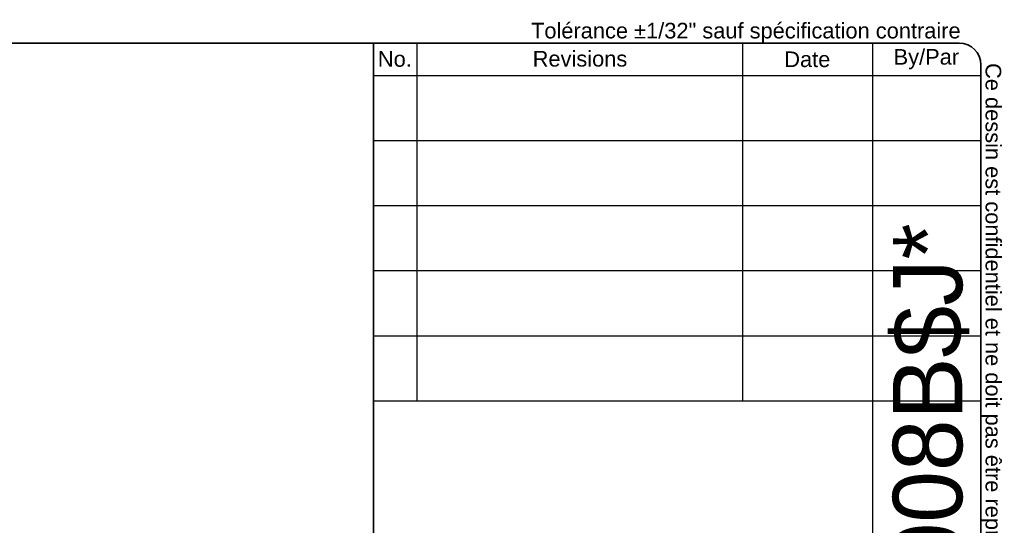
# Model space of a CAD drawing. Header units: inches. Extents: x 0 to 144, y -11 to 93.
# Tile 53 of 53: x 95 to 144, y 68 to 93. Entities that reach past the tile are written whole.
import ezdxf
from ezdxf.enums import TextEntityAlignment as Align

# ---------------------------------------------------------------- set-up
doc = ezdxf.new("R2010")
doc.units = ezdxf.units.IN
doc.header["$LTSCALE"] = 8.616264
doc.header["$MEASUREMENT"] = 0
doc.layers.get('0').update_dxf_attribs({"lineweight": 25})
doc.layers.add('Sketch Geometry(ANSI)', color=7, linetype='Continuous', lineweight=25)
doc.layers.add('Symbols(ANSI)', color=7, linetype='Continuous', lineweight=25)
doc.styles.add('Current-ANSI', font='arial.ttf')
doc.styles.add('Text Style44', font='arialbd.ttf')
doc.styles.add('Text Style83', font='FRE3OF9X.TTF')

# ---------------------------------------------------------------- blocks, each defined once
blk = doc.blocks.new('Title Blocks EXM - ANSI B')
at = {"layer": 'Sketch Geometry(ANSI)'}
for p, q in [((13.25, 10.687), (16.625, 10.687)), ((13.5, 10.687), (13.5, 8.625)), ((15.375, 10.687), (15.375, 8.625)), ((16.125, 10.687), (16.125, 3.5)), ((16.75, 10.562), (16.75, 0.375)), ((13.25, 10.5), (16.75, 10.5)), ((13.25, 10.125), (16.75, 10.125)), ((13.25, 9.75), (16.75, 9.75)), ((16.75, 9.375), (13.25, 9.375)), ((13.25, 9), (16.75, 9)), ((16.75, 9), (16.75, 8.625)), ((13.25, 8.625), (16.75, 8.625))]:
    blk.add_line(p, q, dxfattribs=at)
at = {"layer": 'Sketch Geometry(ANSI)', "linetype": 'Continuous', "lineweight": 35}
for q in [(13.25, 10.687), (13.25, 3.5)]:
    blk.add_line((13.25, 8.625), q, dxfattribs=at)
at = {"layer": 'Sketch Geometry(ANSI)'}
blk.add_arc((16.625, 10.562), 0.125, 0, 90, dxfattribs=at)
at = {"layer": 'Symbols(ANSI)', "color": 7, "char_height": 0.09, "attachment_point": 5, "style": 'Current-ANSI'}
for s, insert, width in [('No.', (13.3727, 10.5947), 0.250391), ('Revisions', (14.4395, 10.5958), 1.873306), ('Date', (15.7494, 10.5928), 0.751347), ('By/Par', (16.4354, 10.5938), 0.622018)]:
    blk.add_mtext(s, dxfattribs=dict(at, insert=insert, width=width))
at = {"layer": 'Symbols(ANSI)', "color": 7, "style": 'Current-ANSI'}
for tag, p in [('REV1', (13.3753, 10.3127)), ('REV1DATE', (15.7496, 10.31)), ('REV1BY', (16.4371, 10.3133)), ('REV2DATE', (15.7475, 9.9406)), ('REV2', (13.3734, 9.9377)), ('REV2BY', (16.4372, 9.9385)), ('REV3', (13.3741, 9.563)), ('REV3DATE', (15.7516, 9.563)), ('REV3BY', (16.4372, 9.5635)), ('REV4', (13.3766, 9.1879)), ('REV4DATE', (15.7516, 9.1879)), ('REV4BY', (16.4411, 9.1885)), ('REV5', (13.3734, 8.8129)), ('REV5DATE', (15.7516, 8.8129)), ('REV5BY', (16.4379, 8.8113)), ('MFG_APPROVED_DATE', (16.3934, 2.3745)), ('DETAIL_REV', (16.2494, 0.9257))]:
    blk.add_attdef(tag, text='', height=0.09, dxfattribs=at).set_placement(p, align=Align.MIDDLE_CENTER)
for tag, p in [('REV1DESC', (13.5255, 10.3098)), ('REV2DESC', (13.5253, 9.9374)), ('REV3DESC', (13.528, 9.5635)), ('REV4DESC', (13.533, 9.1903)), ('REV5DESC', (13.5322, 8.8113)), ('COMPANY', (14.1202, 2.375))]:
    blk.add_attdef(tag, text='', height=0.09, dxfattribs=at).set_placement(p, align=Align.MIDDLE_LEFT)
at = {"layer": 'Symbols(ANSI)', "color": 7, "style": 'Text Style83'}
blk.add_attdef('BARCODE_001', (16.6422, 3.9376), '', height=0.4, rotation=90, dxfattribs=at)
at = {"layer": 'Symbols(ANSI)', "color": 7}
for tag, p, height, style in [('IDW_DATE_001', (16.116, 2.0799), 0.09, 'Current-ANSI'), ('MATERIEL_001', (13.9591, 1.7815), 0.09, 'Current-ANSI'), ('COLOR_001', (14.2747, 1.4037), 0.09, 'Current-ANSI'), ('FINISH_001', (16.106, 1.3941), 0.09, 'Current-ANSI'), ('IDW_DESC_001', (13.7196, 0.8851), 0.09, 'Current-ANSI'), ('Sheet_Number_001', (16.3416, 0.5807), 0.09, 'Current-ANSI'), ('IDW_REV_001', (15.9474, 0.3552), 0.14, 'Text Style44'), ('IDW_NAME_001', (13.7558, 0.3043), 0.14, 'Text Style44'), ('Number_of_sheets_001', (16.5509, 0.3301), 0.09, 'Current-ANSI')]:
    blk.add_attdef(tag, p, '', height=height, dxfattribs=dict(at, style=style))
blk = doc.blocks.new('Borders 1_EXM - B (Inch)-5412ES202008B_merged.idw')
at = {"layer": 'Sketch Geometry(ANSI)', "linetype": 'Continuous', "lineweight": 35}
for p, q in [((16.3979, 10.6915), (0.5229, 10.6915)), ((16.5229, 0.3795), (16.5229, 10.5665))]:
    blk.add_line(p, q, dxfattribs=at)
blk.add_arc((16.3979, 10.5665), 0.125, 0, 90, dxfattribs=at)
at = {"layer": 'Symbols(ANSI)', "color": 7, "insert": (13.9302, 10.6908), "char_height": 0.09, "attachment_point": 7, "style": 'Current-ANSI'}
blk.add_mtext('Tolérance ±1/32" sauf spécification contraire', dxfattribs=at)
at = {"layer": 'Symbols(ANSI)', "color": 7, "insert": (16.5222, 10.576), "char_height": 0.09, "attachment_point": 7, "rotation": 270, "style": 'Current-ANSI'}
blk.add_mtext('Ce dessin est confidentiel et ne doit pas être reproduit ou utilisé sans le consentement de EXM', dxfattribs=at)
at = {"layer": 'Symbols(ANSI)', "color": 7, "style": 'Current-ANSI'}
blk.add_attdef('FILENAME_AND_PATH_001', (6.0203, 10.7181), '', height=0.09, dxfattribs=at)

msp = doc.modelspace()

# ---------------------------------------------------------------- block references
at = {"xscale": 8.6162636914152, "yscale": 8.6162636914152, "zscale": 8.6162636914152}
msp.add_blockref('Borders 1_EXM - B (Inch)-5412ES202008B_merged.idw', (0, 0), dxfattribs=at)
ref = msp.add_blockref('Title Blocks EXM - ANSI B', (-1.9571, 0.0391), dxfattribs=dict(xscale=8.6162636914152, yscale=8.6162636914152, zscale=8.6162636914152))
ref.add_attrib('BARCODE_001', '*$H5412ES202008B$J*', (141.4367, 33.9665), dxfattribs={"layer": 'Symbols(ANSI)', "color": 7, "height": 3.446506, "rotation": 90, "style": 'Text Style83'})

doc.saveas('drawing.dxf')
